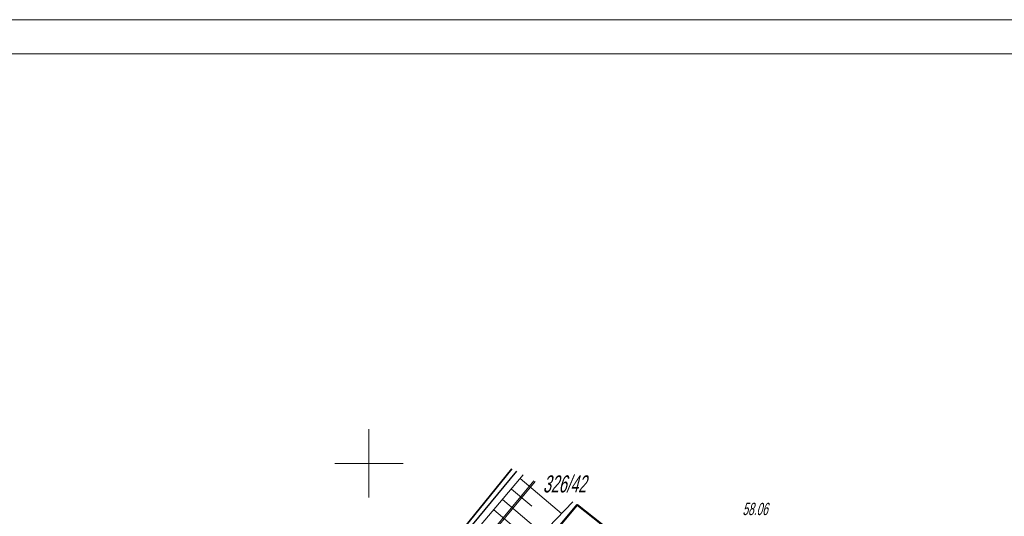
# Model space of a CAD drawing. Header units: millimetres. Extents: x 6567289036 to 6568990308, y 5976640423 to 5977332400.
# Tile 38 of 216: x 6567392461 to 6567464567, y 5977018545 to 5977054923. Entities that reach past the tile are written whole.
import ezdxf

# ---------------------------------------------------------------- set-up
doc = ezdxf.new("R2010")
doc.units = ezdxf.units.MM
doc.layers.add('0_PODKŁADANKI', color=7, linetype='Continuous')
doc.styles.get("Standard").update_dxf_attribs({"font": 'arial.ttf'})

msp = doc.modelspace()

# ---------------------------------------------------------------- linework, layer by layer
at = {"layer": '0_PODKŁADANKI', "color": 18, "linetype": 'Continuous', "lineweight": 18, "flags": 128}
for points in [[(6567289036.345362, 5977054922.753954), (6567585536.345362, 5977054922.753954)], [(6567293036.345362, 5977052422.753954), (6567583036.345362, 5977052422.753954)]]:
    msp.add_lwpolyline(points, dxfattribs=at)
at = {"layer": '0_PODKŁADANKI', "linetype": 'Continuous', "lineweight": 13, "flags": 128}
for points in [[(6567418036.345362, 5977019922.753954), (6567418036.345362, 5977024922.753954)], [(6567415536.345362, 5977022422.753954), (6567420536.345362, 5977022422.753954)]]:
    msp.add_lwpolyline(points, dxfattribs=at)
at = {"layer": '0_PODKŁADANKI', "lineweight": 35, "flags": 128}
msp.add_lwpolyline([(6567428513.345362, 5977022025.753954), (6567410486.345362, 5976999772.753954), (6567403871.345362, 5977005663.753954)], dxfattribs=at)
at = {"layer": '0_PODKŁADANKI', "lineweight": 18, "flags": 128}
for points in [[(6567420846.345362, 5977012162.753954), (6567428841.345362, 5977021847.753954)], [(6567429335.345362, 5977021579.753954), (6567421446.345362, 5977012252.753954)], [(6567423426.345362, 5977009662.753954), (6567432967.345362, 5977019606.753954)]]:
    msp.add_lwpolyline(points, dxfattribs=at)
at = {"layer": '0_PODKŁADANKI', "linetype": 'Continuous', "lineweight": 25, "flags": 128}
for points in [[(6567428841.345362, 5977021847.753954), (6567420846.345362, 5977012162.753954)], [(6567433316.345362, 5977019417.753954), (6567433296.345362, 5977019392.753954)]]:
    msp.add_lwpolyline(points, dxfattribs=at)
at = {"layer": '0_PODKŁADANKI', "linetype": 'Continuous', "lineweight": 18, "flags": 128}
for points in [[(6567429116.345362, 5977021312.753954), (6567432146.345362, 5977018742.753954)], [(6567403418.345362, 5977004862.753954), (6567405806.345362, 5977002652.753954), (6567408576.345362, 5977000102.753954), (6567410746.345362, 5976997642.753954), (6567430212.345362, 5977021103.753954)], [(6567480346.345362, 5976820602.753954), (6567487686.345362, 5976837452.753954), (6567490396.345362, 5976844702.753954), (6567493066.345362, 5976848132.753954), (6567498106.345362, 5976860252.753954), (6567502946.345362, 5976867632.753954), (6567511786.345362, 5976885232.753954), (6567512606.345362, 5976891732.753954), (6567504026.345362, 5976897192.753953), (6567498716.345362, 5976902232.753954), (6567495126.345362, 5976908132.753954), (6567471616.345362, 5976929802.753954), (6567441046.345362, 5976957112.753954), (6567405036.345362, 5976990362.753954), (6567410676.345362, 5976997712.753954), (6567430122.345362, 5977021151.753954)], [(6567428466.345362, 5977020542.753954), (6567429956.345362, 5977019282.753954)], [(6567427826.345362, 5977019782.753954), (6567430756.345362, 5977017292.753954)], [(6567427176.345362, 5977019022.753954), (6567428616.345362, 5977017792.753954)]]:
    msp.add_lwpolyline(points, dxfattribs=at)
at = {"layer": '0_PODKŁADANKI', "linetype": 'Continuous', "lineweight": 50, "flags": 128}
for points in [[(6567424306.345362, 5977008622.753954), (6567433296.345362, 5977019392.753954)], [(6567433296.345362, 5977019392.753954), (6567444536.345362, 5977010462.753954)]]:
    msp.add_lwpolyline(points, dxfattribs=at)

# ---------------------------------------------------------------- texts
at = {"layer": '0_PODKŁADANKI', "lineweight": 25, "oblique": 15, "width": 0.59}
msp.add_text('326/42', height=1250, dxfattribs=at).set_placement((6567430776.345362, 5977020292.753954))
at = {"layer": '0_PODKŁADANKI', "lineweight": 18, "oblique": 15, "width": 0.59}
msp.add_text('58.06', height=900, dxfattribs=at).set_placement((6567445386.345364, 5977018632.753954))

doc.saveas('drawing.dxf')
